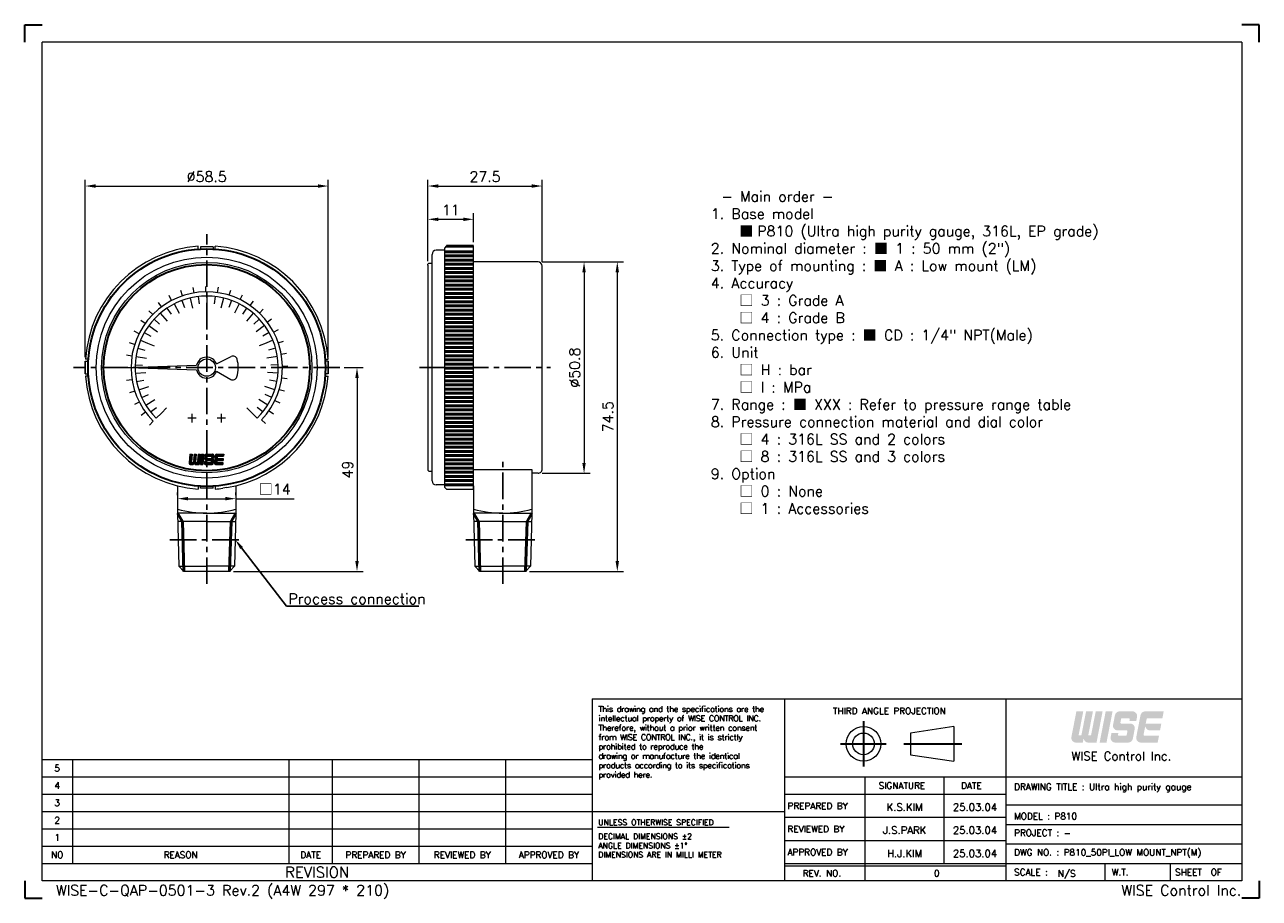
# Model space of a CAD drawing. Extents: x -3 to 294, y -6 to 204.
import ezdxf
from ezdxf import colors
from ezdxf.entities.mleader import LeaderData, LeaderLine
from ezdxf.enums import TextEntityAlignment as Align
from ezdxf.math import Vec2, Vec3

# ---------------------------------------------------------------- set-up
doc = ezdxf.new("R2010")
doc.units = 0
doc.header["$LTSCALE"] = 17
doc.header["$MEASUREMENT"] = 0
doc.header["$PDMODE"] = 1
doc.linetypes.add('CENTER', pattern=[2, 1.25, -0.25, 0.25, -0.25])
doc.linetypes.add('DASHEDX2', pattern=[1.5, 1, -0.5])
doc.layers.get('0').update_dxf_attribs({"linetype": 'DASHEDX2', "lineweight": 18})
doc.layers.get('DEFPOINTS').update_dxf_attribs({"linetype": 'CONTINUOUS', "lineweight": 18})
for name, color, linetype, lineweight in [('4', 4, 'CONTINUOUS', 30), ('DIM', 7, 'CONTINUOUS', 18), ('SS100', 7, 'CONTINUOUS', 18)]:
    doc.layers.add(name, color=color, linetype=linetype, lineweight=lineweight)
doc.styles.add('ROMANC', font='romans.shx', dxfattribs={"bigfont": 'whgtxt.shx'})
doc.styles.add('ROMANS', font='ROMANS.shx', dxfattribs={"bigfont": 'whgtxt.shx'})
doc.dimstyles.new('1', dxfattribs={"dimtxt": 2.5, "dimasz": 2.5, "dimexe": 1.5, "dimexo": 1, "dimgap": 1, "dimtad": 1, "dimdsep": 46, "dimtxsty": 'ROMANS', "dimcen": 2.5, "dimclrd": 7, "dimclre": 7, "dimclrt": 3, "dimadec": 1, "dimazin": 2, "dimtfac": 1, "dimtmove": 0, "dimatfit": 3, "dimfxl": 1, "dimlwd": 18, "dimlwe": 18, "dimarcsym": 0})

# ---------------------------------------------------------------- blocks, each defined once
blk = doc.blocks.new('11')
at = {"color": 0}
for p, q in [((95.64, 251.25), (95.05, 252.39)), ((98.23, 252.35), (97.82, 253.57)), ((100.95, 253.03), (100.74, 254.3)), ((103.75, 253.29), (103.74, 254.57)), ((106.55, 253.1), (106.74, 254.38)), ((109.3, 252.49), (109.68, 253.71)), ((111.91, 251.45), (112.47, 252.6)), ((93.26, 249.75), (92.5, 250.79)), ((114.32, 250.02), (115.06, 251.07)), ((89.33, 245.76), (88.29, 246.51)), ((91.14, 247.91), (90.23, 248.81)), ((116.49, 248.23), (117.38, 249.15)), ((118.35, 246.12), (119.38, 246.9)), ((87.88, 243.35), (86.73, 243.93)), ((119.86, 243.75), (121, 244.36)), ((86.82, 240.75), (85.6, 241.14)), ((120.99, 241.18), (122.2, 241.6)), ((86.18, 238.02), (84.91, 238.21)), ((121.69, 238.46), (122.96, 238.69)), ((85.98, 235.21), (84.69, 235.21)), ((121.97, 235.66), (123.26, 235.69)), ((86.21, 232.41), (84.94, 232.21)), ((121.81, 232.86), (123.08, 232.69)), ((86.87, 229.68), (85.65, 229.28)), ((121.22, 230.11), (122.45, 229.74)), ((87.95, 227.09), (86.81, 226.51)), ((120.2, 227.49), (121.36, 226.94)), ((89.42, 224.7), (88.38, 223.94)), ((118.79, 225.06), (119.85, 224.33)), ((91.25, 222.56), (90.34, 221.65)), ((117.02, 222.88), (117.95, 222))]:
    blk.add_line(p, q, dxfattribs=at)
blk.add_arc((103.98, 235.29), 18, 316.4299, 225, dxfattribs=at)
blk = doc.blocks.new('*D6')
at = {"layer": '4', "color": 7, "lineweight": 18, "transparency": 16777216}
for p, q in [((121.18, 146.75), (132.75, 146.75)), ((131.25, 144.25), (131.25, 98.45)), ((121.18, 95.95), (132.75, 95.95))]:
    blk.add_line(p, q, dxfattribs=at)
at = {"layer": '4', "color": 7, "lineweight": -3, "transparency": 16777216}
for points in [[(130.83, 144.25), (131.66, 144.25), (131.25, 146.75)], [(130.83, 98.45), (131.66, 98.45), (131.25, 95.95)]]:
    blk.add_solid(points, dxfattribs=at)
at = {"layer": 'DEFPOINTS', "color": 0, "lineweight": -3, "transparency": 16777216}
for p in [(120.18, 146.75), (120.18, 95.95), (131.25, 95.95)]:
    blk.add_point(p, dxfattribs=at)
at = {"layer": '4', "color": 3, "lineweight": -3, "transparency": 16777216, "insert": (129, 121.35), "char_height": 2.5, "attachment_point": 5, "rotation": 90, "style": 'ROMANS'}
blk.add_mtext('%%C50.8', dxfattribs=at)
blk = doc.blocks.new('*D7')
at = {"layer": '4', "color": 7, "lineweight": 18, "transparency": 16777216}
for p, q in [((121.18, 146.75), (140.75, 146.75)), ((139.25, 144.25), (139.25, 74.85)), ((118.16, 72.35), (140.75, 72.35))]:
    blk.add_line(p, q, dxfattribs=at)
at = {"layer": '4', "color": 7, "lineweight": -3, "transparency": 16777216}
for points in [[(138.83, 144.25), (139.66, 144.25), (139.25, 146.75)], [(138.83, 74.85), (139.66, 74.85), (139.25, 72.35)]]:
    blk.add_solid(points, dxfattribs=at)
at = {"layer": 'DEFPOINTS', "color": 0, "lineweight": -3, "transparency": 16777216}
for p in [(120.18, 146.75), (117.16, 72.35), (139.25, 72.35)]:
    blk.add_point(p, dxfattribs=at)
at = {"layer": '4', "color": 3, "lineweight": -3, "transparency": 16777216, "insert": (137, 109.55), "char_height": 2.5, "attachment_point": 5, "rotation": 90, "style": 'ROMANS'}
blk.add_mtext('74.5', dxfattribs=at)
blk = doc.blocks.new('*D8')
at = {"layer": '4', "color": 7, "lineweight": 18, "transparency": 16777216}
for p, q in [((93.68, 146.97), (93.68, 158.5)), ((104.68, 151.54), (104.68, 158.5)), ((96.18, 157), (102.18, 157))]:
    blk.add_line(p, q, dxfattribs=at)
at = {"layer": '4', "color": 7, "lineweight": -3, "transparency": 16777216}
for points in [[(96.18, 157.41), (96.18, 156.58), (93.68, 157)], [(102.18, 157.41), (102.18, 156.58), (104.68, 157)]]:
    blk.add_solid(points, dxfattribs=at)
at = {"layer": 'DEFPOINTS', "color": 0, "lineweight": -3, "transparency": 16777216}
for p in [(104.68, 157), (104.68, 150.54), (93.68, 145.97)]:
    blk.add_point(p, dxfattribs=at)
at = {"layer": '4', "color": 3, "lineweight": -3, "transparency": 16777216, "insert": (99.18, 159.25), "char_height": 2.5, "attachment_point": 5, "style": 'ROMANS'}
blk.add_mtext('11', dxfattribs=at)
blk = doc.blocks.new('*D9')
at = {"layer": '4', "color": 7, "lineweight": 18, "transparency": 16777216}
for p, q in [((93.68, 146.97), (93.68, 166.5)), ((121.18, 146.75), (121.18, 166.5)), ((96.18, 165), (118.68, 165))]:
    blk.add_line(p, q, dxfattribs=at)
at = {"layer": '4', "color": 7, "lineweight": -3, "transparency": 16777216}
for points in [[(96.18, 165.41), (96.18, 164.58), (93.68, 165)], [(118.68, 165.41), (118.68, 164.58), (121.18, 165)]]:
    blk.add_solid(points, dxfattribs=at)
at = {"layer": 'DEFPOINTS', "color": 0, "lineweight": -3, "transparency": 16777216}
for p in [(121.18, 165), (93.68, 145.97), (121.18, 145.75)]:
    blk.add_point(p, dxfattribs=at)
at = {"layer": '4', "color": 3, "lineweight": -3, "transparency": 16777216, "insert": (107.43, 167.25), "char_height": 2.5, "attachment_point": 5, "style": 'ROMANS'}
blk.add_mtext('27.5', dxfattribs=at)
blk = doc.blocks.new('*D10')
at = {"layer": '4', "color": 7, "lineweight": 18, "transparency": 16777216}
for p, q in [((73.52, 121.35), (78.13, 121.35)), ((76.63, 118.85), (76.63, 74.85)), ((46.96, 72.35), (78.13, 72.35))]:
    blk.add_line(p, q, dxfattribs=at)
at = {"layer": '4', "color": 7, "lineweight": -3, "transparency": 16777216}
for points in [[(76.22, 118.85), (77.05, 118.85), (76.63, 121.35)], [(76.22, 74.85), (77.05, 74.85), (76.63, 72.35)]]:
    blk.add_solid(points, dxfattribs=at)
at = {"layer": 'DEFPOINTS', "color": 0, "lineweight": -3, "transparency": 16777216}
for p in [(72.52, 121.35), (45.96, 72.35), (76.63, 72.35)]:
    blk.add_point(p, dxfattribs=at)
at = {"layer": '4', "color": 3, "lineweight": -3, "transparency": 16777216, "insert": (74.38, 96.85), "char_height": 2.5, "attachment_point": 5, "rotation": 90, "style": 'ROMANS'}
blk.add_mtext('49', dxfattribs=at)
blk = doc.blocks.new('*D11')
at = {"layer": '4', "color": 7, "lineweight": 18, "transparency": 16777216}
for p, q in [((11.23, 123.86), (11.23, 166.5)), ((69.73, 123.86), (69.73, 166.5)), ((13.73, 165), (67.23, 165))]:
    blk.add_line(p, q, dxfattribs=at)
at = {"layer": '4', "color": 7, "lineweight": -3, "transparency": 16777216}
for points in [[(13.73, 165.41), (13.73, 164.58), (11.23, 165)], [(67.23, 165.41), (67.23, 164.58), (69.73, 165)]]:
    blk.add_solid(points, dxfattribs=at)
at = {"layer": 'DEFPOINTS', "color": 0, "lineweight": -3, "transparency": 16777216}
for p in [(69.73, 165), (11.23, 122.86), (69.73, 122.86)]:
    blk.add_point(p, dxfattribs=at)
at = {"layer": '4', "color": 3, "lineweight": -3, "transparency": 16777216, "insert": (40.48, 167.25), "char_height": 2.5, "attachment_point": 5, "style": 'ROMANS'}
blk.add_mtext('%%C58.5', dxfattribs=at)
blk = doc.blocks.new('*D12')
at = {"layer": '4', "color": 7, "lineweight": 18, "transparency": 16777216}
for p, q in [((33.48, 90.65), (33.48, 91.34)), ((35.98, 89.84), (44.98, 89.84)), ((47.48, 90.65), (47.48, 91.34)), ((47.48, 89.84), (61.51, 89.84))]:
    blk.add_line(p, q, dxfattribs=at)
at = {"layer": '4', "color": 7, "lineweight": -3, "transparency": 16777216}
for points in [[(35.98, 90.26), (35.98, 89.43), (33.48, 89.84)], [(44.98, 90.26), (44.98, 89.43), (47.48, 89.84)]]:
    blk.add_solid(points, dxfattribs=at)
at = {"layer": 'DEFPOINTS', "color": 0, "lineweight": -3, "transparency": 16777216}
for p in [(33.48, 89.65), (47.48, 89.84), (47.48, 89.65)]:
    blk.add_point(p, dxfattribs=at)
at = {"layer": '4', "color": 3, "lineweight": -3, "transparency": 16777216, "insert": (56.84, 92.09), "char_height": 2.5, "attachment_point": 5, "style": 'ROMANS'}
blk.add_mtext('{\\fGulim|b0|i0|c129|p50;□}14', dxfattribs=at)

msp = doc.modelspace()

# ---------------------------------------------------------------- hatches: boundary and pattern name
at = {"layer": '4', "linetype": 'CENTER'}
for points in [[(251.447, 32.331, 0.4142136), (252.572, 31.206), (254.529, 31.206), (255.988, 38.709), (254.337, 38.709), (253.214, 32.932), (252.539, 32.932), (253.662, 38.709), (252.011, 38.709), (250.888, 32.932), (250.213, 32.932), (251.336, 38.709), (249.685, 38.709), (248.487, 32.546, 0.4716306), (249.592, 31.206), (251.228, 31.206)], [(258.389, 38.709), (256.738, 38.709), (255.28, 31.206), (256.93, 31.206)], [(263.26, 32.117), (263.712, 34.443, 0.4716306), (262.607, 35.783), (260.494, 35.783, -0.4716306), (260.273, 36.051), (260.434, 36.876, -0.3590367), (260.655, 37.058), (262.297, 37.058, -0.4716306), (262.518, 36.79), (262.439, 36.383), (264.089, 36.383), (264.281, 37.369, 0.4716306), (263.176, 38.709), (260.067, 38.709, 0.3590367), (258.962, 37.798), (258.51, 35.472, 0.4716306), (259.615, 34.132), (261.728, 34.132, -0.4716306), (261.949, 33.864), (261.789, 33.039, -0.3590367), (261.568, 32.857), (259.925, 32.857, -0.4716306), (259.704, 33.125), (259.784, 33.532), (258.133, 33.532), (257.941, 32.546, 0.4716306), (259.046, 31.206), (262.155, 31.206, 0.3590367)], [(269.556, 32.857), (266.078, 32.857, -0.4716306), (265.857, 33.125), (266.053, 34.132), (266.272, 35.258, 0.4142136), (267.397, 34.132), (269.804, 34.132), (270.125, 35.783), (266.374, 35.783), (266.586, 36.876, -0.3590367), (266.807, 37.058), (270.373, 37.058), (270.694, 38.709), (266.22, 38.709, 0.3590367), (265.115, 37.798), (264.094, 32.546, 0.4716306), (265.199, 31.206), (269.236, 31.206)]]:
    msp.add_hatch(color=1, dxfattribs=at).paths.add_polyline_path(points)

# ---------------------------------------------------------------- linework, layer by layer
at = {"color": 4, "linetype": 'Continuous'}
for p, q in [((0.857, -2.049), (0.857, 199.614)), ((289.521, 199.614), (0.857, 199.614)), ((289.521, 199.614), (289.521, -2.049)), ((118.68, 96.846), (118.68, 94.346)), ((133.205, 41.719), (179.579, 41.719)), ((133.205, 41.719), (133.205, -2.049)), ((179.579, 41.719), (289.521, 41.719)), ((220.211, 35.057), (209.79, 33.494)), ((209.79, 33.494), (209.79, 28.283)), ((220.211, 35.057), (220.211, 26.72)), ((0.857, 27.13), (133.205, 27.13)), ((209.79, 28.283), (220.211, 26.72)), ((289.521, -2.049), (0.857, -2.049))]:
    msp.add_line(p, q, dxfattribs=at)
at = {"color": 4, "linetype": 'ByBlock'}
msp.add_line((104.68, 96.846), (118.68, 96.846), dxfattribs=at)
at = {"color": 3, "linetype": 'Continuous'}
for p, q in [((179.579, -2.049), (179.579, 41.719)), ((232.726, 41.719), (232.726, -2.049)), ((179.579, 22.961), (289.521, 22.961)), ((198.857, -2.049), (198.857, 22.961)), ((217.876, 2.119), (217.876, 22.961)), ((179.579, 18.793), (232.726, 18.793)), ((133.205, 14.624), (179.579, 14.624)), ((179.579, 13.235), (232.726, 13.235)), ((134.495, 10.866), (166.13, 10.866)), ((179.579, 7.677), (232.726, 7.677)), ((179.579, 1.598), (232.726, 1.598)), ((256.498, 2.119), (256.498, -2.049)), ((272.235, 2.119), (272.235, -2.049))]:
    msp.add_line(p, q, dxfattribs=at)
at = {"color": 7, "linetype": 'Continuous'}
for p, q in [((8.152, 27.13), (8.152, 2.119)), ((60.257, 27.13), (60.257, 2.119)), ((70.679, 27.13), (70.679, 2.119)), ((91.521, 27.13), (91.521, 2.119)), ((112.363, 27.13), (112.363, 2.119)), ((0.857, 22.961), (133.205, 22.961)), ((0.857, 18.793), (133.205, 18.793)), ((289.521, 16.188), (232.726, 16.188)), ((0.857, 14.624), (133.205, 14.624)), ((0.857, 10.456), (133.205, 10.456)), ((232.726, 11.498), (289.521, 11.498)), ((0.857, 6.288), (133.205, 6.288)), ((289.521, 6.809), (232.726, 6.809)), ((0.857, 2.119), (133.205, 2.119)), ((179.579, 2.119), (289.521, 2.119))]:
    msp.add_line(p, q, dxfattribs=at)
at = {"color": 4, "linetype": 'Continuous'}
for radius in [4.168, 2.605]:
    msp.add_circle((198.474, 30.889), radius, dxfattribs=at)
at = {"layer": '4', "color": 1}
for p, q in [((-3.311, 203.782), (0.857, 203.782)), ((-3.311, 199.614), (-3.311, 203.782)), ((293.689, 203.782), (289.521, 203.782)), ((293.689, 199.614), (293.689, 203.782)), ((-3.311, -2.049), (-3.311, -6.218)), ((293.689, -2.049), (293.689, -6.218)), ((-3.311, -6.218), (0.857, -6.218)), ((293.689, -6.218), (289.521, -6.218))]:
    msp.add_line(p, q, dxfattribs=at)
at = {"layer": '4', "lineweight": -3}
for p, q in [((11.231, 119.828), (11.231, 122.863)), ((69.731, 119.828), (69.731, 122.863))]:
    msp.add_line(p, q, dxfattribs=at)
at = {"layer": '4', "color": 1, "linetype": 'CENTER'}
for p, q in [((198.474, 36.341), (198.474, 25.429)), ((192.933, 30.889), (203.928, 30.889)), ((208.21, 30.889), (222.131, 30.889))]:
    msp.add_line(p, q, dxfattribs=at)
at = {"layer": '4', "color": 7}
for radius in [28.542, 24.797]:
    msp.add_circle((40.481, 121.346), radius, dxfattribs=at)
at = {"layer": 'DIM', "color": 4}
for p, q in [((94.68, 94.146), (94.68, 148.546)), ((94.68, 146.346), (94.68, 148.546)), ((97.68, 149.55), (95.68, 149.55)), ((98.18, 150.596), (97.68, 150.096)), ((97.68, 150.096), (97.68, 92.596)), ((104.68, 150.596), (98.18, 150.596)), ((104.68, 92.096), (104.68, 150.596)), ((93.93, 146.471), (93.68, 146.221)), ((93.68, 145.971), (93.68, 146.221)), ((93.68, 145.971), (93.68, 96.721)), ((93.93, 146.471), (94.68, 146.471)), ((120.18, 146.746), (104.68, 146.746)), ((121.18, 96.945), (121.18, 145.746)), ((93.93, 96.471), (93.68, 96.721)), ((93.93, 96.471), (94.68, 96.471)), ((120.18, 95.946), (118.68, 95.946)), ((33.481, 92.946), (33.481, 86.346)), ((47.481, 92.946), (47.481, 86.346)), ((97.68, 93.146), (95.68, 93.146)), ((98.18, 92.096), (97.68, 92.596)), ((98.18, 92.096), (104.68, 92.096)), ((104.68, 92.946), (104.68, 86.346)), ((118.68, 94.346), (118.68, 86.346)), ((40.481, 86.346), (33.481, 86.346)), ((33.481, 86.346), (33.765, 73.585)), ((40.481, 86.346), (47.481, 86.346)), ((47.481, 86.346), (47.197, 73.585)), ((111.68, 86.346), (104.68, 86.346)), ((104.68, 86.346), (104.964, 73.585)), ((111.68, 86.346), (118.68, 86.346)), ((118.68, 86.346), (118.397, 73.585)), ((40.481, 84.346), (33.525, 84.346)), ((40.481, 84.346), (47.436, 84.346)), ((111.68, 84.346), (104.725, 84.346)), ((111.68, 84.346), (118.636, 84.346)), ((33.765, 73.585), (40.481, 73.585)), ((35.005, 72.346), (33.765, 73.585)), ((45.957, 72.346), (35.005, 72.346)), ((47.197, 73.585), (40.481, 73.585)), ((45.957, 72.346), (47.197, 73.585)), ((104.964, 73.585), (111.68, 73.585)), ((106.204, 72.346), (104.964, 73.585)), ((117.157, 72.346), (106.204, 72.346)), ((118.397, 73.585), (111.68, 73.585)), ((117.157, 72.346), (118.397, 73.585))]:
    msp.add_line(p, q, dxfattribs=at)
for centre, radius, start, end in [((95.68, 148.546), 1, 90, 180), ((120.18, 145.746), 1, 0, 90), ((120.181, 96.945), 1, 269.98678, 0.01322), ((95.68, 94.146), 1, 180, 270), ((40.481, 111.346), 25, 253.7398, 270), ((40.481, 111.346), 25, 270, 286.2602), ((111.68, 111.346), 25, 253.7398, 270), ((111.68, 111.346), 25, 270, 286.2602)]:
    msp.add_arc(centre, radius, start, end, dxfattribs=at)
at = {"layer": 'SS100', "color": 1, "linetype": 'CENTER', "lineweight": -2, "ltscale": 0.3}
for p, q in [((40.481, 69.346), (40.481, 153.389)), ((72.524, 121.346), (8.437, 121.346)), ((91.68, 121.346), (123.18, 121.346)), ((111.68, 69.346), (111.68, 98.846)), ((31.623, 79.966), (49.339, 79.966)), ((102.822, 79.966), (120.538, 79.966))]:
    msp.add_line(p, q, dxfattribs=at)
at = {"layer": 'SS100', "color": 4, "linetype": 'Continuous'}
for p, q in [((38.457, 149.847), (38.457, 150.526)), ((41.999, 150.353), (38.963, 150.353)), ((38.963, 150.353), (38.963, 149.847)), ((41.999, 150.353), (41.999, 149.847)), ((42.505, 149.847), (42.505, 150.526)), ((11.231, 122.863), (11.98, 122.863)), ((11.98, 123.369), (11.301, 123.369)), ((21.757, 121.346), (38.015, 121.913)), ((42.854, 122.224), (46.359, 124.011)), ((68.982, 123.369), (69.661, 123.369)), ((69.731, 122.863), (68.982, 122.863)), ((11.231, 119.828), (11.98, 119.828)), ((11.98, 119.322), (11.301, 119.322)), ((21.757, 121.346), (38.015, 120.778)), ((42.854, 120.468), (46.266, 118.525)), ((69.731, 119.828), (68.982, 119.828)), ((68.982, 119.322), (69.661, 119.322)), ((36.939, 108.188), (36.939, 110.212)), ((44.023, 108.188), (44.023, 110.212)), ((37.951, 109.2), (35.926, 109.2)), ((45.035, 109.2), (43.011, 109.2)), ((38.457, 92.845), (38.457, 92.166)), ((38.963, 92.338), (38.963, 92.845)), ((41.999, 92.338), (38.963, 92.338)), ((41.999, 92.338), (41.999, 92.845)), ((42.505, 92.845), (42.505, 92.166)), ((45.304, 92.496), (44.372, 92.356))]:
    msp.add_line(p, q, dxfattribs=at)
at = {"layer": 'SS100', "linetype": 'Continuous', "lineweight": 50}
for p, q in [((97.68, 149.186), (104.68, 149.186)), ((98.121, 150.536), (104.68, 150.536)), ((97.68, 148.186), (104.68, 148.186)), ((97.68, 147.186), (104.68, 147.186)), ((97.68, 146.186), (104.68, 146.186)), ((97.68, 145.186), (104.68, 145.186)), ((97.68, 144.186), (104.68, 144.186)), ((97.68, 143.186), (104.68, 143.186)), ((97.68, 142.186), (104.68, 142.186)), ((97.68, 141.186), (104.68, 141.186)), ((97.68, 140.186), (104.68, 140.186)), ((97.68, 139.186), (104.68, 139.186)), ((97.68, 138.186), (104.68, 138.186)), ((97.68, 137.186), (104.68, 137.186)), ((97.68, 136.186), (104.68, 136.186)), ((97.68, 135.186), (104.68, 135.186)), ((97.68, 134.186), (104.68, 134.186)), ((97.68, 133.186), (104.68, 133.186)), ((97.68, 132.186), (104.68, 132.186)), ((97.68, 131.186), (104.68, 131.186)), ((97.68, 130.186), (104.68, 130.186)), ((97.68, 129.186), (104.68, 129.186)), ((97.68, 128.186), (104.68, 128.186)), ((97.68, 127.186), (104.68, 127.186)), ((97.68, 126.186), (104.68, 126.186)), ((97.68, 125.186), (104.68, 125.186)), ((97.68, 124.186), (104.68, 124.186)), ((97.68, 123.186), (104.68, 123.186)), ((97.68, 122.186), (104.68, 122.186)), ((97.68, 121.186), (104.68, 121.186)), ((97.68, 120.186), (104.68, 120.186)), ((97.68, 119.186), (104.68, 119.186)), ((97.68, 118.186), (104.68, 118.186)), ((97.68, 117.186), (104.68, 117.186)), ((97.68, 116.186), (104.68, 116.186)), ((97.68, 115.186), (104.68, 115.186)), ((97.68, 114.186), (104.68, 114.186)), ((97.68, 113.186), (104.68, 113.186)), ((97.68, 112.186), (104.68, 112.186)), ((97.68, 111.186), (104.68, 111.186)), ((97.68, 110.186), (104.68, 110.186)), ((97.68, 109.186), (104.68, 109.186)), ((97.68, 108.186), (104.68, 108.186)), ((97.68, 107.186), (104.68, 107.186)), ((97.68, 106.186), (104.68, 106.186)), ((97.68, 105.186), (104.68, 105.186)), ((97.68, 104.186), (104.68, 104.186)), ((97.68, 103.186), (104.68, 103.186)), ((97.68, 102.186), (104.68, 102.186)), ((97.68, 101.186), (104.68, 101.186)), ((97.68, 100.186), (104.68, 100.186)), ((97.68, 99.186), (104.68, 99.186)), ((97.68, 98.186), (104.68, 98.186)), ((97.68, 97.186), (104.68, 97.186)), ((97.68, 96.186), (104.68, 96.186)), ((97.68, 95.186), (104.68, 95.186)), ((97.68, 94.186), (104.68, 94.186)), ((97.68, 93.186), (104.68, 93.186)), ((34.63, 84.346), (33.481, 86.346)), ((46.332, 84.346), (47.481, 86.346)), ((105.829, 84.346), (104.68, 86.346)), ((117.532, 84.346), (118.68, 86.346)), ((34.63, 84.346), (35.005, 72.346)), ((46.332, 84.346), (45.957, 72.346)), ((105.829, 84.346), (106.204, 72.346)), ((117.532, 84.346), (117.157, 72.346))]:
    msp.add_line(p, q, dxfattribs=at)
at = {"layer": 'SS100', "color": 7, "linetype": 'Continuous'}
for p, q in [((32.67, 136.676), (33.818, 134.422)), ((34.526, 137.488), (35.139, 135.826)), ((36.464, 138.076), (37.055, 135.616)), ((38.459, 138.432), (38.667, 136.673)), ((40.481, 138.552), (40.481, 136.78)), ((40.481, 136.78), (40.481, 135.009)), ((42.503, 138.432), (42.295, 136.673)), ((44.498, 138.076), (43.907, 135.616)), ((46.436, 137.488), (45.823, 135.826)), ((48.292, 136.676), (47.143, 134.422)), ((29.307, 134.429), (30.95, 132.505)), ((30.922, 135.652), (31.906, 134.179)), ((50.04, 135.652), (49.056, 134.179)), ((51.655, 134.429), (50.012, 132.505)), ((26.561, 131.459), (28.608, 129.972)), ((27.846, 133.025), (29.147, 131.823)), ((53.116, 133.025), (51.815, 131.823)), ((54.401, 131.459), (52.354, 129.972)), ((24.585, 127.93), (26.221, 127.252)), ((25.469, 129.753), (27.014, 128.887)), ((55.493, 129.753), (53.948, 128.887)), ((56.377, 127.93), (54.741, 127.252)), ((23.921, 126.016), (25.626, 125.535)), ((26.221, 127.252), (27.857, 126.574)), ((54.741, 127.252), (53.104, 126.574)), ((57.041, 126.016), (55.336, 125.535)), ((23.288, 122.021), (25.058, 121.952)), ((23.487, 124.037), (25.986, 123.641)), ((57.475, 124.037), (54.976, 123.641)), ((57.674, 122.021), (55.904, 121.952)), ((23.328, 119.996), (25.851, 120.194)), ((57.634, 119.996), (55.111, 120.194)), ((23.606, 117.989), (25.343, 118.335)), ((24.117, 116.029), (26.524, 116.811)), ((56.845, 116.029), (54.438, 116.811)), ((57.356, 117.989), (55.619, 118.335)), ((24.855, 114.142), (26.464, 114.884)), ((25.81, 112.356), (27.968, 113.678)), ((55.151, 112.356), (52.994, 113.678)), ((56.106, 114.142), (54.498, 114.884)), ((26.969, 110.694), (28.36, 111.79)), ((28.315, 109.179), (29.567, 110.432)), ((29.567, 110.432), (30.819, 111.684)), ((51.395, 110.432), (50.142, 111.684)), ((52.647, 109.179), (51.395, 110.432)), ((53.993, 110.694), (52.602, 111.79))]:
    msp.add_line(p, q, dxfattribs=at)
at = {"layer": 'SS100', "color": 10, "linetype": 'Continuous'}
for p, q in [((36.264, 98.375), (36.815, 98.926)), ((36.453, 100.538), (36.265, 98.396)), ((36.277, 98.532), (36.828, 99.083)), ((36.284, 98.252), (36.801, 98.769)), ((36.291, 98.688), (36.842, 99.24)), ((36.305, 98.845), (36.856, 99.396)), ((36.318, 99.002), (36.869, 99.553)), ((36.332, 99.159), (36.883, 99.71)), ((36.335, 98.16), (36.788, 98.613)), ((36.346, 99.316), (36.897, 99.867)), ((36.359, 99.473), (36.911, 100.024)), ((36.373, 99.63), (36.924, 100.181)), ((36.387, 99.786), (36.938, 100.338)), ((36.401, 99.943), (36.952, 100.494)), ((36.409, 98.091), (36.854, 98.535)), ((36.414, 100.1), (36.852, 100.538)), ((36.428, 100.257), (36.709, 100.538)), ((36.442, 100.414), (36.566, 100.538)), ((36.453, 100.538), (36.956, 100.538)), ((36.507, 98.045), (36.995, 98.534)), ((36.598, 98.033), (37.227, 98.033)), ((36.637, 98.033), (37.138, 98.534)), ((36.78, 98.033), (37.801, 99.054)), ((36.956, 100.538), (36.788, 98.624)), ((36.871, 98.534), (37.176, 98.534)), ((36.923, 98.033), (37.787, 98.897)), ((37.066, 98.033), (37.774, 98.74)), ((37.209, 98.033), (37.767, 98.591)), ((37.227, 98.033), (37.474, 98.259)), ((37.428, 100.538), (37.259, 98.61)), ((37.264, 98.659), (37.815, 99.21)), ((37.277, 98.816), (37.828, 99.367)), ((37.291, 98.973), (37.842, 99.524)), ((37.305, 99.13), (37.856, 99.681)), ((37.319, 99.287), (37.87, 99.838)), ((37.332, 99.444), (37.883, 99.995)), ((37.346, 99.6), (37.897, 100.152)), ((37.36, 99.757), (37.911, 100.308)), ((37.373, 99.914), (37.925, 100.465)), ((37.387, 100.071), (37.854, 100.538)), ((37.401, 100.228), (37.711, 100.538)), ((37.415, 100.385), (37.567, 100.538)), ((37.428, 100.538), (37.931, 100.538)), ((37.474, 98.259), (37.681, 98.033)), ((37.524, 98.204), (37.854, 98.534)), ((37.593, 98.129), (37.997, 98.534)), ((37.661, 98.055), (38.14, 98.534)), ((37.681, 98.033), (38.686, 98.033)), ((37.931, 100.538), (37.763, 98.624)), ((37.782, 98.033), (38.773, 99.024)), ((37.847, 98.534), (38.151, 98.534)), ((37.925, 98.033), (38.759, 98.867)), ((38.068, 98.033), (38.746, 98.71)), ((38.211, 98.033), (38.732, 98.553)), ((38.403, 100.538), (38.234, 98.61)), ((38.236, 98.629), (38.787, 99.18)), ((38.249, 98.786), (38.8, 99.337)), ((38.263, 98.943), (38.814, 99.494)), ((38.277, 99.1), (38.828, 99.651)), ((38.29, 99.257), (38.842, 99.808)), ((38.304, 99.414), (38.855, 99.965)), ((38.318, 99.57), (38.869, 100.122)), ((38.332, 99.727), (38.883, 100.278)), ((38.345, 99.884), (38.896, 100.435)), ((38.355, 98.033), (38.718, 98.396)), ((38.359, 100.041), (38.856, 100.538)), ((38.373, 100.198), (38.713, 100.538)), ((38.387, 100.355), (38.569, 100.538)), ((38.4, 100.512), (38.426, 100.538)), ((38.403, 100.538), (38.905, 100.538)), ((38.498, 98.033), (38.704, 98.239)), ((38.641, 98.033), (38.691, 98.082)), ((38.905, 100.538), (38.686, 98.033)), ((39.239, 100.538), (39.02, 98.033)), ((39.02, 98.033), (39.523, 98.033)), ((39.029, 98.135), (39.58, 98.686)), ((39.043, 98.292), (39.594, 98.843)), ((39.057, 98.448), (39.608, 99)), ((39.07, 98.605), (39.621, 99.156)), ((39.07, 98.033), (39.567, 98.529)), ((39.084, 98.762), (39.635, 99.313)), ((39.098, 98.919), (39.649, 99.47)), ((39.112, 99.076), (39.663, 99.627)), ((39.125, 99.233), (39.676, 99.784)), ((39.139, 99.39), (39.69, 99.941)), ((39.153, 99.546), (39.704, 100.098)), ((39.166, 99.703), (39.718, 100.254)), ((39.18, 99.86), (39.731, 100.411)), ((39.194, 100.017), (39.714, 100.538)), ((39.208, 100.174), (39.571, 100.538)), ((39.213, 98.033), (39.553, 98.372)), ((39.221, 100.331), (39.428, 100.538)), ((39.235, 100.488), (39.285, 100.538)), ((39.239, 100.538), (39.742, 100.538)), ((39.239, 100.538), (39.742, 100.538)), ((39.356, 98.033), (39.539, 98.215)), ((39.5, 98.033), (39.525, 98.058)), ((39.742, 100.538), (39.523, 98.033)), ((39.926, 98.817), (39.889, 98.396)), ((39.891, 98.424), (40.284, 98.817)), ((39.897, 98.287), (40.427, 98.817)), ((39.905, 98.581), (40.141, 98.817)), ((39.919, 98.738), (39.998, 98.817)), ((39.926, 98.817), (40.433, 98.817)), ((39.94, 98.187), (40.415, 98.662)), ((39.975, 99.367), (40.525, 99.917)), ((40.05, 100.233), (39.977, 99.398)), ((39.988, 99.522), (41.003, 100.538)), ((39.998, 99.247), (40.511, 99.76)), ((40.001, 99.679), (40.86, 100.538)), ((40.007, 98.111), (40.446, 98.55)), ((40.015, 99.836), (40.716, 100.538)), ((40.029, 99.993), (40.573, 100.538)), ((40.042, 100.15), (40.43, 100.538)), ((40.051, 99.157), (40.5, 99.606)), ((40.069, 100.32), (40.266, 100.517)), ((40.096, 98.057), (40.573, 98.534)), ((40.127, 99.089), (40.574, 99.536)), ((40.215, 98.033), (40.716, 98.534)), ((40.222, 98.033), (41.692, 98.033)), ((40.226, 99.045), (40.716, 99.536)), ((40.309, 99.035), (41.492, 99.035)), ((40.358, 99.035), (40.859, 99.536)), ((40.358, 98.033), (40.859, 98.534)), ((40.382, 100.538), (41.853, 100.538)), ((40.429, 98.817), (40.412, 98.624)), ((40.495, 98.534), (41.463, 98.534)), ((40.529, 99.96), (40.5, 99.626)), ((40.502, 99.035), (41.003, 99.536)), ((40.502, 98.033), (41.003, 98.534)), ((40.583, 99.536), (41.765, 99.536)), ((40.612, 100.037), (41.58, 100.037)), ((40.645, 100.037), (41.146, 100.538)), ((40.645, 99.035), (41.146, 99.536)), ((40.645, 98.033), (41.146, 98.534)), ((40.788, 100.037), (41.289, 100.538)), ((40.788, 99.035), (41.289, 99.536)), ((40.788, 98.033), (41.289, 98.534)), ((40.931, 100.037), (41.432, 100.538)), ((40.931, 99.035), (41.432, 99.536)), ((40.931, 98.033), (41.432, 98.534)), ((41.074, 100.037), (41.575, 100.538)), ((41.074, 99.035), (41.575, 99.536)), ((41.074, 98.033), (42.087, 99.045)), ((41.217, 100.037), (41.718, 100.538)), ((41.217, 99.035), (41.718, 99.536)), ((41.217, 98.033), (42.073, 98.889)), ((41.36, 100.037), (41.861, 100.537)), ((41.36, 99.035), (41.85, 99.525)), ((41.36, 98.033), (42.059, 98.732)), ((41.503, 99.034), (41.949, 99.48)), ((41.504, 100.037), (41.98, 100.513)), ((41.504, 98.033), (42.046, 98.575)), ((41.575, 98.944), (41.546, 98.61)), ((41.55, 98.651), (42.099, 99.201)), ((41.563, 98.808), (42.077, 99.322)), ((41.575, 98.963), (42.024, 99.412)), ((41.63, 100.02), (42.069, 100.459)), ((41.663, 99.946), (41.646, 99.753)), ((41.646, 99.753), (42.149, 99.753)), ((41.647, 98.033), (42.032, 98.418)), ((41.65, 99.753), (42.178, 100.281)), ((41.659, 99.906), (42.135, 100.382)), ((41.793, 99.753), (42.183, 100.143)), ((41.812, 98.055), (42.004, 98.247)), ((41.936, 99.753), (42.169, 99.987)), ((42.098, 99.172), (42.025, 98.337)), ((42.079, 99.753), (42.156, 99.83)), ((42.186, 100.174), (42.149, 99.753)), ((42.525, 100.233), (42.364, 98.396)), ((42.366, 98.322), (42.908, 98.865)), ((42.371, 98.47), (43.436, 99.536)), ((42.384, 98.627), (43.293, 99.536)), ((42.398, 98.784), (43.15, 99.536)), ((42.4, 98.213), (42.894, 98.708)), ((42.412, 98.941), (43.017, 99.546)), ((42.425, 99.098), (42.977, 99.649)), ((42.439, 99.255), (42.99, 99.806)), ((42.453, 99.411), (43.004, 99.963)), ((42.46, 98.131), (42.901, 98.571)), ((42.467, 99.568), (43.436, 100.538)), ((42.48, 99.725), (43.293, 100.538)), ((42.494, 99.882), (43.15, 100.538)), ((42.508, 100.039), (43.007, 100.538)), ((42.522, 100.196), (42.863, 100.538)), ((42.543, 98.07), (43.006, 98.534)), ((42.606, 100.423), (42.638, 100.455)), ((42.652, 98.036), (43.15, 98.534)), ((42.697, 98.033), (44.336, 98.033)), ((42.792, 98.033), (43.293, 98.534)), ((42.858, 100.538), (44.555, 100.538)), ((42.916, 98.958), (42.887, 98.624)), ((42.935, 98.033), (43.436, 98.534)), ((42.97, 98.534), (44.38, 98.534)), ((43.004, 99.96), (42.975, 99.626)), ((42.999, 99.035), (44.424, 99.035)), ((43.058, 99.536), (44.468, 99.536)), ((43.078, 100.036), (43.579, 100.538)), ((43.078, 99.035), (43.579, 99.536)), ((43.078, 98.033), (43.579, 98.534)), ((43.087, 100.037), (44.512, 100.037)), ((43.221, 100.037), (43.722, 100.538)), ((43.221, 99.035), (43.722, 99.536)), ((43.221, 98.033), (43.722, 98.534)), ((43.364, 100.037), (43.865, 100.538)), ((43.364, 99.035), (43.865, 99.536)), ((43.364, 98.033), (43.865, 98.534)), ((43.507, 100.037), (44.008, 100.538)), ((43.507, 99.035), (44.008, 99.536)), ((43.507, 98.033), (44.008, 98.534)), ((43.651, 100.037), (44.152, 100.538)), ((43.651, 99.035), (44.152, 99.536)), ((43.651, 98.033), (44.152, 98.534)), ((43.794, 100.037), (44.295, 100.538)), ((43.794, 99.035), (44.295, 99.536)), ((43.794, 98.033), (44.295, 98.534)), ((43.937, 100.037), (44.438, 100.538)), ((43.937, 99.035), (44.438, 99.536)), ((43.937, 98.033), (44.375, 98.47)), ((44.08, 100.037), (44.553, 100.51)), ((44.08, 99.035), (44.457, 99.412)), ((44.08, 98.033), (44.361, 98.314)), ((44.223, 100.037), (44.539, 100.353)), ((44.223, 99.035), (44.443, 99.255)), ((44.223, 98.033), (44.347, 98.157)), ((44.38, 98.534), (44.336, 98.033)), ((44.366, 100.037), (44.526, 100.196)), ((44.366, 99.035), (44.429, 99.098)), ((44.468, 99.536), (44.424, 99.035)), ((44.509, 100.037), (44.512, 100.039)), ((44.555, 100.538), (44.512, 100.037))]:
    msp.add_line(p, q, dxfattribs=at)
at = {"layer": 'SS100', "color": 4, "linetype": 'Continuous'}
for radius in [26.568, 25.303, 25.303, 2.094, 0.155]:
    msp.add_circle((40.481, 121.346), radius, dxfattribs=at)
for centre, radius, start, end in [((40.481, 121.346), 29.25, 93.96722, 176.03278), ((40.481, 121.346), 29.25, 3.96722, 86.03278), ((40.481, 121.346), 2.53, 20.30622, 167.03338), ((46.819, 123.109), 1.012, 15.55155, 117.01838), ((40.481, 121.346), 7.591, 342.83919, 15.55155), ((40.481, 121.346), 29.25, 183.96722, 266.03278), ((40.481, 121.346), 2.53, 192.96662, 339.69378), ((40.481, 121.346), 29.25, 279.4902, 356.03278), ((46.767, 119.405), 1.012, 240.34654, 342.83919), ((40.481, 121.346), 29.25, 273.96722, 277.6446)]:
    msp.add_arc(centre, radius, start, end, dxfattribs=at)
at = {"layer": 'SS100', "color": 7, "linetype": 'Continuous'}
msp.add_arc((40.481, 121.346), 17.206, 315, 225, dxfattribs=at)
at = {"layer": 'SS100', "color": 10, "linetype": 'Continuous'}
for centre, radius, start, end in [((36.598, 98.367), 0.334, 175, 270), ((36.871, 98.617), 0.0835, 175, 270), ((37.176, 98.617), 0.0835, 270, 355), ((37.847, 98.617), 0.0835, 175, 270), ((38.151, 98.617), 0.0835, 270, 355), ((40.222, 98.367), 0.334, 175, 270), ((40.309, 99.369), 0.334, 175, 270), ((40.382, 100.204), 0.334, 90, 175), ((40.495, 98.617), 0.0835, 175, 270), ((40.583, 99.619), 0.0835, 175, 270), ((40.612, 99.953), 0.0835, 90, 175), ((41.463, 98.617), 0.0835, 270, 355), ((41.492, 98.951), 0.0835, 355, 90), ((41.58, 99.953), 0.0835, 355, 90), ((41.692, 98.367), 0.334, 270, 355), ((41.765, 99.202), 0.334, 355, 90), ((41.853, 100.204), 0.334, 355, 90), ((42.697, 98.367), 0.334, 175, 270), ((42.858, 100.204), 0.334, 90, 175), ((42.97, 98.617), 0.0835, 175, 270), ((42.999, 98.951), 0.0835, 90, 175), ((43.058, 99.619), 0.0835, 175, 270), ((43.087, 99.953), 0.0835, 90, 175)]:
    msp.add_arc(centre, radius, start, end, dxfattribs=at)

# ---------------------------------------------------------------- block references
at = {"layer": 'SS100', "color": 4, "linetype": 'Continuous', "xscale": 1.012110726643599, "yscale": 1.012110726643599, "zscale": 1.012110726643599}
msp.add_blockref('11', (-64.754, -116.793), dxfattribs=at)

# ---------------------------------------------------------------- texts
at = {"color": 3, "linetype": 'Continuous'}
for s, height, style, p in [('THIRD ANGLE PROJECTION', 1.56316, 'ROMANS', (191.131, 38.028)), ('SIGNATURE', 1.5632, 'ROMANS', (202.122, 20.081)), ('DATE', 1.5632, 'ROMANS', (221.938, 20.084)), ('DRAWING TITLE : Ultra high purity gauge', 1.56316, 'ROMANS', (234.705, 19.794)), ('PREPARED BY', 1.56316, 'ROMANS', (180.191, 15.196)), ('UNLESS OTHERWISE SPECIFIED', 1.35474, 'ROMANS', (134.679, 11.339)), ('MODEL : P810', 1.56316, 'ROMANS', (234.705, 12.715)), ('DECIMAL DIMENSIONS %%P2', 1.35474, 'ROMANS', (134.679, 7.966)), ('REVIEWED BY', 1.56316, 'ROMANS', (180.191, 9.638)), ('PROJECT : -', 1.56316, 'ROMANS', (234.705, 8.718)), ('ANGLE DIMENSIONS %%P1%%D', 1.35474, 'ROMANS', (134.679, 5.772)), ('DIMENSIONS ARE IN MILLI METER', 1.35474, 'ROMANS', (134.679, 3.579)), ('APPROVED BY', 1.56316, 'ROMANS', (180.191, 4.08)), ('DWG NO. : P810_50PI_LOW MOUNT_NPT(M)', 1.56316, 'ROMANS', (234.705, 4.029)), ('REV. NO.', 1.5632, 'ROMANS', (183.846, -1)), ('0', 1.563, 'ROMANC', (215.427, -1)), ('SCALE :         ', 1.56316, 'ROMANS', (234.705, -0.732)), ('N/S', 1.5632, 'ROMANS', (245.208, -1.05)), ('W.T. ', 1.5632, 'ROMANS', (258.191, -0.732)), ('SHEET  OF', 1.5632, 'ROMANS', (273.43, -0.732)), ('WISE-C-QAP-0501-3 Rev.2 (A4W 297 * 210)', 2.50105, 'ROMANS', (4.194, -5.559))]:
    msp.add_text(s, height=height, dxfattribs=dict(at, style=style)).set_placement(p)
at = {"color": 3, "style": 'ROMANS'}
for s, height, p in [('WISE Control Inc.', 2.08421, (260.489, 27.963)), ('5', 1.563, (4.505, 25.045)), ('4', 1.563, (4.505, 20.877)), ('3', 1.563, (4.505, 16.709)), ('2', 1.563, (4.505, 12.54)), ('1', 1.563, (4.505, 8.372)), ('NO', 1.5632, (4.505, 4.203)), ('REASON', 1.5632, (34.205, 4.203)), ('DATE', 1.5632, (65.468, 4.203)), ('PREPARED BY', 1.56316, (81.1, 4.203)), ('REVIEWED BY', 1.56316, (101.942, 4.203)), ('APPROVED BY', 1.56316, (122.784, 4.203)), ('REVISION', 2.6053, (67.031, 0.035))]:
    msp.add_text(s, height=height, dxfattribs=at).set_placement(p, align=Align.MIDDLE_CENTER)
at = {"color": 3, "linetype": 'Continuous', "style": 'ROMANS'}
for s, p in [('K.S.KIM', (208.367, 14.798)), ('25.03.04', (225.301, 14.798)), ('J.S.PARK', (208.367, 9.24)), ('25.03.04', (225.301, 9.24)), ('H.J.KIM', (208.367, 3.682)), ('25.03.04', (225.301, 3.682))]:
    msp.add_text(s, height=1.7716, dxfattribs=at).set_placement(p, align=Align.CENTER)
msp.add_text('WISE Control Inc.', height=2.50105, dxfattribs=at).set_placement((289.357, -5.559), align=Align.RIGHT)
at = {"color": 4, "insert": (161.746, 163.747), "char_height": 2.5, "attachment_point": 1, "style": 'ROMANS'}
msp.add_mtext_dynamic_auto_height_columns('\\pi2.5;{\\C3;- Main order -\\P\\pi0;1. Base model \\P    \\fGulim|b0|i0|c129|p50;■ \\Fromans,whgtxt|c129;P810 (Ultra high purity gauge, 316L, EP grade)\\P2. Nominal diameter : \\fGulim|b0|i0|c129|p50;■\\Fromans,whgtxt|c129; 1 : 50 mm (2") \\P3. Type of mounting : \\fGulim|b0|i0|c129|p50;■\\Fromans,whgtxt|c129; A : Low mount (LM)\\P4. Accuracy\\P    \\fGulim|b0|i0|c129|p50;□\\Fromans,whgtxt|c129; 3 : Grade A\\P    \\fGulim|b0|i0|c129|p50;□\\Fromans,whgtxt|c129; 4 : Grade B \\P5. Connection type : \\fGulim|b0|i0|c129|p50;■\\Fromans,whgtxt|c129; CD : 1/4" NPT(Male)\\P6. Unit\\P    \\fGulim|b0|i0|c129|p50;□\\Fromans,whgtxt|c129; H : bar\\P    \\fGulim|b0|i0|c129|p50;□\\Fromans,whgtxt|c129; I : MPa \\P7. Range : \\fGulim|b0|i0|c129|p50;■\\Fromans,whgtxt|c129; XXX : Refer to pressure range table\\P8. Pressure connection material and dial color\\P    \\fGulim|b0|i0|c129|p50;□\\Fromans,whgtxt|c129; 4 : 316L SS and 2 colors\\P    \\fGulim|b0|i0|c129|p50;□\\Fromans,whgtxt|c129; 8 : 316L SS and 3 colors \\P9. Option\\P    \\fGulim|b0|i0|c129|p50;□\\Fromans,whgtxt|c129; 0 : None\\P    \\fGulim|b0|i0|c129|p50;□\\Fromans,whgtxt|c129; 1 : Accessories }', width=154.05447, gutter_width=0, height=87.704, count=1, dxfattribs=at)
at = {"color": 4, "linetype": 'ByBlock', "insert": (134.699, 39.951), "char_height": 1.354737, "attachment_point": 1, "style": 'ROMANS'}
msp.add_mtext_dynamic_manual_height_columns('{\\W1.1;\\T0.9;\\C3;This drawing and the specifications are the intellectual property of WISE CONTROL INC. Therefore, without a prior written consent from WISE CONTROL INC., it is strictly prohibited to reproduce the \\Pdrawing or manufacture the identical products according to its specifications provided here. }', width=44.5, gutter_width=189.249, heights=[0], dxfattribs=at)

# ---------------------------------------------------------------- dimensions: what is measured, and where the dimension line sits
at = {"layer": '4', "lineweight": -3}
dim = msp.add_linear_dim(base=(69.731, 164.998), p1=(11.231, 122.863), p2=(69.731, 122.863), text='%%C<>', dimstyle='1', dxfattribs=at)
dim.commit()
dim.dimension.update_dxf_attribs({"geometry": '*D11', "text_midpoint": (40.481, 167.248)})
dim = msp.add_linear_dim(base=(121.18, 164.998), p1=(93.68, 145.971), p2=(121.18, 145.746), dimstyle='1', override={"dimtmove": 0}, dxfattribs=at)
dim.commit()
dim.dimension.update_dxf_attribs({"geometry": '*D9', "text_midpoint": (107.43, 164.998), "dimtype": 160})
dim = msp.add_linear_dim(base=(104.68, 156.998), p1=(93.68, 145.971), p2=(104.68, 150.536), dimstyle='1', override={"dimtmove": 0}, dxfattribs=at)
dim.commit()
dim.dimension.update_dxf_attribs({"geometry": '*D8', "text_midpoint": (99.18, 159.248)})
dim = msp.add_linear_dim(base=(139.248, 72.346), p1=(120.18, 146.746), p2=(117.157, 72.346), angle=90, text='74.5', dimstyle='1', override={"dimtmove": 0}, dxfattribs=at)
dim.commit()
dim.dimension.update_dxf_attribs({"geometry": '*D7', "text_midpoint": (139.248, 109.546), "dimtype": 160})
dim = msp.add_linear_dim(base=(131.248, 95.946), p1=(120.18, 146.746), p2=(120.18, 95.946), angle=90, text='%%C<>', dimstyle='1', override={"dimtmove": 0}, dxfattribs=at)
dim.commit()
dim.dimension.update_dxf_attribs({"geometry": '*D6', "text_midpoint": (128.998, 121.346)})
dim = msp.add_linear_dim(base=(76.634, 72.346), p1=(72.524, 121.346), p2=(45.957, 72.346), angle=90, dimstyle='1', dxfattribs=at)
dim.commit()
dim.dimension.update_dxf_attribs({"geometry": '*D10', "text_midpoint": (74.384, 96.846)})
dim = msp.add_linear_dim(base=(47.481, 89.844), p1=(33.481, 89.646), p2=(47.481, 89.646), text='{\\fGulim|b0|i0|c129|p50;□}<>', dimstyle='1', dxfattribs=at)
dim.commit()
dim.dimension.update_dxf_attribs({"geometry": '*D12', "text_midpoint": (56.835, 89.844), "dimtype": 160})

# ---------------------------------------------------------------- leaders
ml = msp.add_multileader_mtext('Standard', dxfattribs=at)
ml.set_content('Process connection', color=3, style='ROMANS')
ml.set_leader_properties(color=7)
ml.build(insert=Vec2(0, 0))
ml.multileader.update_dxf_attribs({"text_left_attachment_type": 5, "text_right_attachment_type": 5, "dogleg_length": 0.36, "arrow_head_size": 2.5})
ctx = ml.context
ctx.base_point, ctx.char_height, ctx.arrow_head_size, ctx.landing_gap_size, ctx.plane_origin = Vec3(60.034, 64.02), 2.5, 2.5, 0.09, Vec3(47.339, 79.966)
ctx.left_attachment, ctx.right_attachment = 5, 5
notes = []
notes.append((ctx, [(0, (1, 1, 0), (59.674, 64.02), (1, 0), 0.36, [(0, [(47.339, 79.966)], 0, [])])]))
ctx.mtext.insert, ctx.mtext.flow_direction = Vec3(60.124, 67.02), 5
for ctx, leaders in notes:
    for number, flags, end, landing, length, lines in leaders:
        leader = LeaderData()
        leader.index, (leader.has_last_leader_line, leader.has_dogleg_vector, leader.attachment_direction) = number, flags
        leader.last_leader_point, leader.dogleg_vector, leader.dogleg_length = Vec3(end), Vec3(landing), length
        for number, points, colour, breaks in lines:
            line = LeaderLine()
            line.index, line.vertices, line.color, line.breaks = number, Vec3.list(points), colors.encode_raw_color(colour), breaks
            leader.lines.append(line)
        ctx.leaders.append(leader)

doc.saveas('drawing.dxf')
